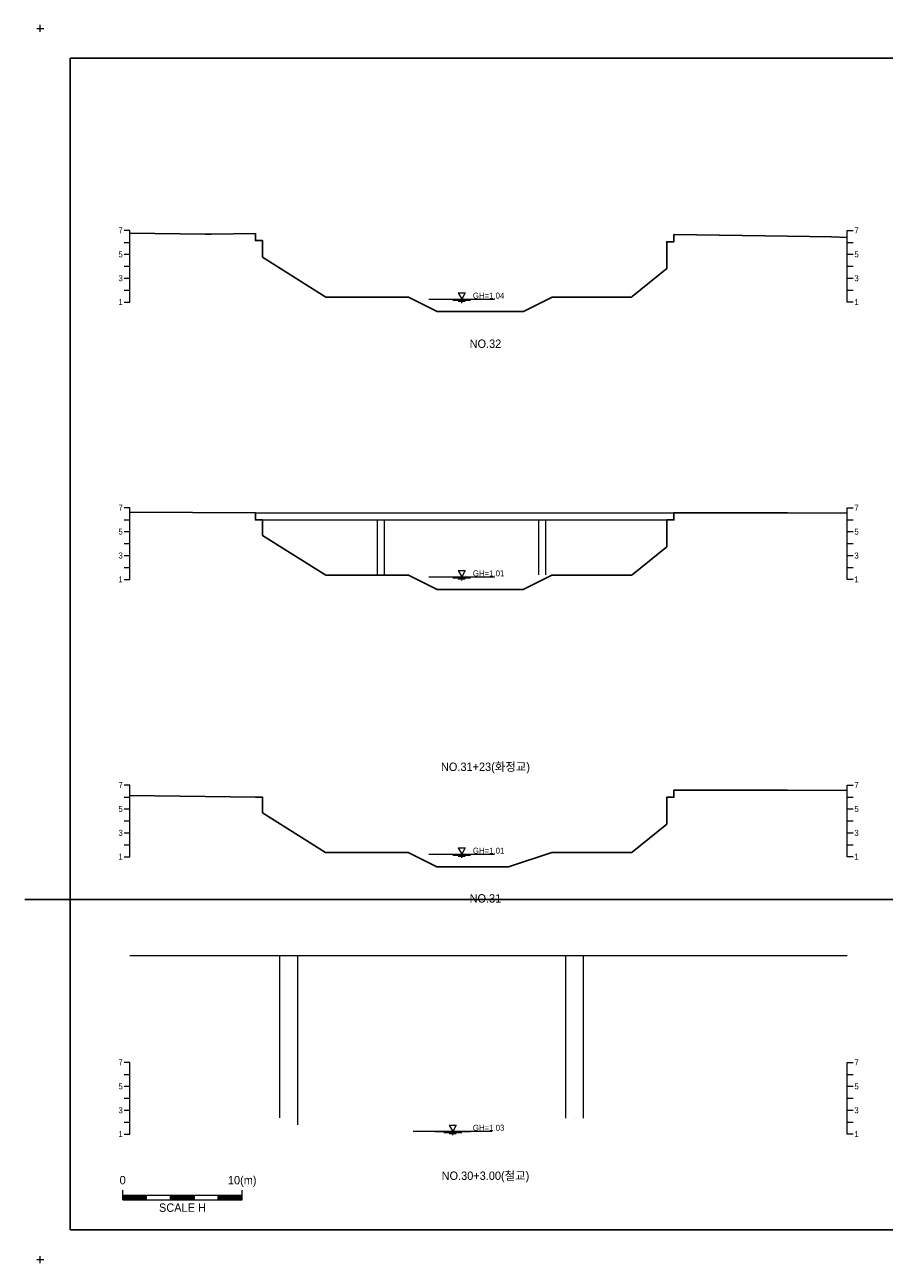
# Model space of a CAD drawing. Header units: metres. Extents: x 14522 to 15395, y -153 to 498.
# Tile 3 of 38: x 14666 to 14738, y -18 to 86. Entities that reach past the tile are written whole.
import ezdxf
from ezdxf.enums import TextEntityAlignment as Align

# ---------------------------------------------------------------- set-up
doc = ezdxf.new("R2010")
doc.units = ezdxf.units.M
for name, color, linetype in [('BOX', 5, 'CONTINUOUS'), ('DT2', 7, 'CONTINUOUS'), ('기본계획용', 33, 'CONTINUOUS')]:
    doc.layers.add(name, color=color, linetype=linetype)
for name, color, linetype, lineweight in [('DT1', 3, 'CONTINUOUS', 0), ('LT1', 4, 'CONTINUOUS', 0), ('ST1', 7, 'CONTINUOUS', 0)]:
    doc.layers.add(name, color=color, linetype=linetype, lineweight=lineweight)
doc.styles.get("Standard").update_dxf_attribs({"font": 'Gulim.ttf'})

# ---------------------------------------------------------------- blocks, each defined once
blk = doc.blocks.new('SWL')
at = {"layer": 'LT1'}
for p, q in [((-15, 0), (15, 0)), ((-3, 5.2), (3, 5.2)), ((-3, 5.2), (0, 0)), ((3, 5.2), (0, 0)), ((-7.5, -0.9), (7.5, -0.9)), ((-3, -1.8), (3, -1.8)), ((-0.4, -2.7), (0.4, -2.7))]:
    blk.add_line(p, q, dxfattribs=at)

msp = doc.modelspace()

# ---------------------------------------------------------------- linework, layer by layer
at = {"layer": 'BOX'}
msp.add_lwpolyline([(14670, -15), (14810, -15), (14810, 83), (14670, 83)], close=True, dxfattribs=at)
at = {"layer": 'DT1'}
for p, q in [((14700, 62.85), (14705.5, 62.85)), ((14685.5, 44.98), (14720.5, 44.98)), ((14686.1, 44.38), (14719.9, 44.38)), ((14695.7, 39.75), (14695.7, 44.38)), ((14696.3, 39.75), (14696.3, 44.38)), ((14709.2, 39.79), (14709.2, 44.38)), ((14709.8, 39.79), (14709.8, 44.38)), ((14700, 39.63), (14705.5, 39.63)), ((14700, 16.43), (14705.5, 16.43)), ((14675, 7.93), (14735, 7.93)), ((14687.55, -5.65), (14687.55, 7.93)), ((14689.05, -6.21), (14689.05, 7.93)), ((14711.45, -5.67), (14711.45, 7.93)), ((14712.95, -5.67), (14712.95, 7.93)), ((14712.2, -5.67), (14712.2, -5.67)), ((14705.3, -6.77), (14698.7, -6.77))]:
    msp.add_line(p, q, dxfattribs=at)
at = {"layer": 'LT1'}
for p, q in [((14667.2, 85.5), (14667.8, 85.5)), ((14667.2, 85.5), (14667.8, 85.5)), ((14667.2, 85.5), (14667.8, 85.5)), ((14667.2, 85.5), (14667.8, 85.5)), ((14667.5, 85.2), (14667.5, 85.8)), ((14667.5, 85.2), (14667.5, 85.8)), ((14667.5, 85.2), (14667.5, 85.8)), ((14667.5, 85.2), (14667.5, 85.8)), ((14667.2, -17.5), (14667.8, -17.5)), ((14667.2, -17.5), (14667.8, -17.5)), ((14667.5, -17.8), (14667.5, -17.2)), ((14667.5, -17.8), (14667.5, -17.2))]:
    msp.add_line(p, q, dxfattribs=at)
at = {"layer": 'ST1'}
for p, q in [((14675, 68.6), (14674.5, 68.6)), ((14675, 62.6), (14675, 68.6)), ((14735, 62.6), (14735, 68.6)), ((14735, 68.6), (14735.5, 68.6)), ((14674.5, 67.6), (14675, 67.6)), ((14735, 67.6), (14735.5, 67.6)), ((14674.5, 66.6), (14675, 66.6)), ((14735, 66.6), (14735.5, 66.6)), ((14674.5, 65.6), (14675, 65.6)), ((14735, 65.6), (14735.5, 65.6)), ((14674.5, 64.6), (14675, 64.6)), ((14735, 64.6), (14735.5, 64.6)), ((14674.5, 63.6), (14675, 63.6)), ((14735, 63.6), (14735.5, 63.6)), ((14674.5, 62.6), (14675, 62.6)), ((14735.5, 62.6), (14735, 62.6)), ((14675, 45.4), (14674.5, 45.4)), ((14675, 39.4), (14675, 45.4)), ((14735, 39.4), (14735, 45.4)), ((14735, 45.4), (14735.5, 45.4)), ((14674.5, 44.4), (14675, 44.4)), ((14735, 44.4), (14735.5, 44.4)), ((14674.5, 43.4), (14675, 43.4)), ((14735, 43.4), (14735.5, 43.4)), ((14674.5, 42.4), (14675, 42.4)), ((14735, 42.4), (14735.5, 42.4)), ((14674.5, 41.4), (14675, 41.4)), ((14735, 41.4), (14735.5, 41.4)), ((14674.5, 40.4), (14675, 40.4)), ((14674.5, 39.4), (14675, 39.4)), ((14735, 40.4), (14735.5, 40.4)), ((14735.5, 39.4), (14735, 39.4)), ((14675, 22.2), (14674.5, 22.2)), ((14675, 16.2), (14675, 22.2)), ((14735, 16.2), (14735, 22.2)), ((14735, 22.2), (14735.5, 22.2)), ((14674.5, 21.2), (14675, 21.2)), ((14735, 21.2), (14735.5, 21.2)), ((14674.5, 20.2), (14675, 20.2)), ((14735, 20.2), (14735.5, 20.2)), ((14674.5, 19.2), (14675, 19.2)), ((14735, 19.2), (14735.5, 19.2)), ((14674.5, 18.2), (14675, 18.2)), ((14735, 18.2), (14735.5, 18.2)), ((14674.5, 17.2), (14675, 17.2)), ((14735, 17.2), (14735.5, 17.2)), ((14674.5, 16.2), (14675, 16.2)), ((14735.5, 16.2), (14735, 16.2)), ((14675, -1), (14674.5, -1)), ((14675, -7), (14675, -1)), ((14735, -7), (14735, -1)), ((14735, -1), (14735.5, -1)), ((14674.5, -2), (14675, -2)), ((14735, -2), (14735.5, -2)), ((14674.5, -3), (14675, -3)), ((14735, -3), (14735.5, -3)), ((14674.5, -4), (14675, -4)), ((14735, -4), (14735.5, -4)), ((14674.5, -5), (14675, -5)), ((14735, -5), (14735.5, -5)), ((14674.5, -6), (14675, -6)), ((14735, -6), (14735.5, -6)), ((14674.5, -7), (14675, -7)), ((14735.5, -7), (14735, -7)), ((14674.39, -12.5), (14674.39, -11.7)), ((14674.39, -12.1), (14684.39, -12.1)), ((14674.39, -12.2), (14676.39, -12.2)), ((14674.39, -12.3), (14676.39, -12.3)), ((14674.39, -12.4), (14676.39, -12.4)), ((14676.39, -12.5), (14676.39, -12.1)), ((14678.39, -12.5), (14678.39, -12.1)), ((14678.39, -12.2), (14680.39, -12.2)), ((14678.39, -12.3), (14680.39, -12.3)), ((14678.39, -12.4), (14680.39, -12.4)), ((14680.39, -12.5), (14680.39, -12.1)), ((14682.39, -12.5), (14682.39, -12.1)), ((14682.39, -12.2), (14684.39, -12.2)), ((14682.39, -12.3), (14684.39, -12.3)), ((14682.39, -12.4), (14684.39, -12.4)), ((14684.39, -12.5), (14684.39, -11.7)), ((14674.39, -12.5), (14684.39, -12.5))]:
    msp.add_line(p, q, dxfattribs=at)
at = {"layer": '기본계획용'}
for points in [[(14675, 68.37), (14681.3, 68.27), (14681.8, 68.27), (14685.5, 68.35), (14685.5, 67.75), (14686.1, 67.75), (14686.1, 66.37), (14691.39, 63.02), (14698.31, 63.02), (14700.71, 61.82), (14707.91, 61.82), (14710.31, 63.02), (14716.95, 63.02), (14717, 63.06), (14719.9, 65.4), (14719.9, 67.65), (14720.5, 67.65), (14720.5, 68.25), (14730, 68.11), (14733.7, 68.05), (14735, 68.01)], [(14691.39, 63.02), (14698.31, 63.02), (14700.71, 61.82), (14707.91, 61.82), (14710.31, 63.02), (14716.95, 63.02)], [(14675, 45.04), (14685.5, 44.98), (14685.5, 44.38), (14686.1, 44.38), (14686.1, 43.09), (14691.38, 39.76), (14698.3, 39.76), (14700.7, 38.56), (14707.9, 38.56), (14710.3, 39.76), (14716.96, 39.76), (14717, 39.79), (14717, 39.79), (14719.9, 42.13), (14719.9, 44.38), (14720.5, 44.38), (14720.5, 44.98), (14730, 44.97), (14735, 44.95)], [(14691.38, 39.76), (14698.3, 39.76), (14700.7, 38.56), (14707.9, 38.56), (14710.3, 39.76), (14716.94, 39.76)], [(14675, 21.34), (14685.5, 21.18), (14686.1, 21.18), (14686.1, 19.89), (14691.36, 16.57), (14698.28, 16.57), (14700.68, 15.37), (14706.68, 15.37), (14710.28, 16.57), (14716.97, 16.57), (14717, 16.59), (14719.9, 18.93), (14719.9, 21.18), (14720.5, 21.18), (14720.5, 21.78), (14730, 21.77), (14735, 21.75)], [(14691.36, 16.57), (14698.28, 16.57), (14700.68, 15.37), (14706.68, 15.37), (14710.28, 16.57), (14716.97, 16.57)], [(14745, 12.64), (14666.2, 12.64)]]:
    msp.add_lwpolyline(points, dxfattribs=at)

# ---------------------------------------------------------------- block references
at = {"layer": 'DT1', "xscale": 0.1, "yscale": 0.1, "zscale": 0.1}
for p in [(14702.75, 62.85), (14702.75, 39.63), (14702.75, 16.43), (14702, -6.77)]:
    msp.add_blockref('SWL', p, dxfattribs=at)

# ---------------------------------------------------------------- texts
at = {"layer": 'DT1'}
for s, p in [('7', (14674.4, 68.6)), ('5', (14674.4, 66.6)), ('3', (14674.4, 64.6)), ('1', (14674.4, 62.6)), ('7', (14674.4, 45.4)), ('5', (14674.4, 43.4)), ('3', (14674.4, 41.4)), ('1', (14674.4, 39.4)), ('7', (14674.4, 22.2)), ('5', (14674.4, 20.2)), ('3', (14674.4, 18.2)), ('1', (14674.4, 16.2)), ('7', (14674.4, -1)), ('5', (14674.4, -3)), ('3', (14674.4, -5)), ('1', (14674.4, -7))]:
    msp.add_text(s, height=0.5, dxfattribs=at).set_placement(p, align=Align.MIDDLE_RIGHT)
for s, p in [('7', (14735.6, 68.6)), ('5', (14735.6, 66.6)), ('3', (14735.6, 64.6)), ('1', (14735.6, 62.6)), ('7', (14735.6, 45.4)), ('5', (14735.6, 43.4)), ('3', (14735.6, 41.4)), ('1', (14735.6, 39.4)), ('7', (14735.6, 22.2)), ('5', (14735.6, 20.2)), ('3', (14735.6, 18.2)), ('1', (14735.6, 16.2)), ('7', (14735.6, -1)), ('5', (14735.6, -3)), ('3', (14735.6, -5)), ('1', (14735.6, -7))]:
    msp.add_text(s, height=0.5, dxfattribs=at).set_placement(p, align=Align.MIDDLE_LEFT)
for s, p in [('GH=1.04', (14705, 63.14)), ('GH=1.04', (14705, 63.14)), ('GH=1.01', (14705, 39.91)), ('GH=1.01', (14705, 39.91)), ('GH=1.01', (14705, 16.71)), ('GH=1.01', (14705, 16.71)), ('GH=1.03', (14705, -6.47)), ('GH=1.03', (14705, -6.47))]:
    msp.add_text(s, height=0.5, dxfattribs=at).set_placement(p, align=Align.MIDDLE_CENTER)
for s, p in [('0', (14674.39, -11.41)), ('10(m)', (14684.39, -11.41))]:
    msp.add_text(s, height=0.7, dxfattribs=at).set_placement(p, align=Align.BOTTOM_CENTER)
msp.add_text('SCALE H', height=0.7, dxfattribs=at).set_placement((14679.39, -12.8), align=Align.TOP_CENTER)
at = {"layer": 'DT2'}
for s, p in [('NO.32', (14704.74, 59.12)), ('NO.31+23(화정교)', (14704.74, 23.73)), ('NO.31', (14704.74, 12.72)), ('NO.30+3.00(철교)', (14704.74, -10.48))]:
    msp.add_text(s, height=0.7, dxfattribs=at).set_placement(p, align=Align.MIDDLE_CENTER)

doc.saveas('drawing.dxf')
